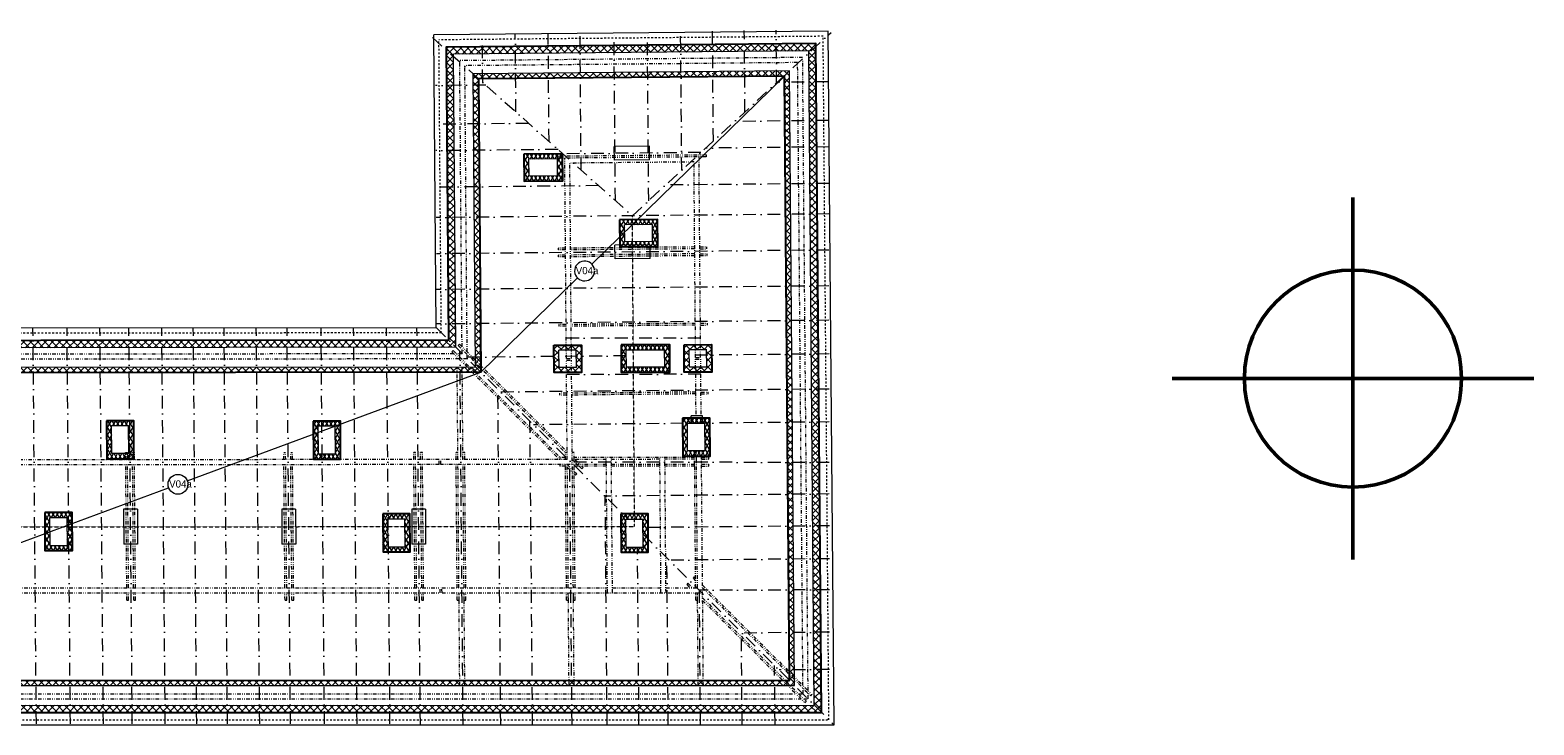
# Model space of a CAD drawing. Extents: x -203270 to -85874, y -56776 to -8137.
# Tile 5 of 5: x -127427 to -85874, y -56219 to -37016. Entities that reach past the tile are written whole.
import ezdxf

# ---------------------------------------------------------------- set-up
doc = ezdxf.new("R2010")
doc.units = 0
doc.header["$MEASUREMENT"] = 0
for name, pattern in [('DGN Style 6', [1.224176, 0.000643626, -0.25745, 0.450538, -0.25745, 0.000643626, -0.25745]), ('Čerchovaná', [670.277762, 352.777767, -176.388884, 0, -141.111112]), ('Čerchovaná se dvěma tečkami S', [250, 100, -40, 15, -40, 15, -40]), ('čárkovaná S', [100, 50, -50])]:
    doc.linetypes.add(name, pattern=pattern)
doc.layers.add('2D kreslení - obecné_Číslo_pera__241', color=9, linetype='Continuous', lineweight=13, true_color=0x808080)
doc.layers.add('2D ČÁRY_Číslo_pera__241', color=9, linetype='Continuous', lineweight=13, true_color=0x808080)
for name, color, linetype, lineweight in [('2D VÝPLNĚ_Číslo_pera__4', 91, 'Continuous', 13), ('2D ČÁRY_Číslo_pera__1', 7, 'Continuous', 15), ('2D ČÁRY_Číslo_pera__2', 1, 'Continuous', 25), ('2D ČÁRY_Číslo_pera__5', 231, 'Continuous', 50), ('hřeben_Číslo_pera__1', 7, 'Continuous', 15), ('komín_Číslo_pera__4', 91, 'Continuous', 13), ('krokve_Číslo_pera__1', 7, 'Continuous', 15), ('POZNÁMKY.TEXT_Číslo_pera__4', 91, 'Continuous', 13), ('vodorovné konstrukce_Číslo_pera__1', 7, 'Continuous', 15), ('zdi_Číslo_pera__7', 7, 'Continuous', 20)]:
    doc.layers.add(name, color=color, linetype=linetype, lineweight=lineweight)
doc.styles.add('GENERATED_STYLE_3', font='txt')
pattern_1 = [(60, (0, 0), (-86.60254, 50), []), (120, (0, 0), (86.60254, 50), [])]
pattern_2 = [(45, (0, 0), (-98.99495, 98.99495), []), (135, (0, 0), (98.99495, 98.99495), [])]

msp = doc.modelspace()

# ---------------------------------------------------------------- hatches: boundary and pattern name
at = {"layer": '2D VÝPLNĚ_Číslo_pera__4', "linetype": 'Continuous'}
h = msp.add_hatch(dxfattribs=at)
h.set_pattern_fill('TEPELNA_IZOLACE_EPS', color=8, style=0, pattern_type=2)
h.set_pattern_definition(pattern_2)
h.paths.add_polyline_path([(-202929.3, -37446.7), (-202872.1, -55878.4), (-170349.8, -55914.9), (-138338.9, -55874.9), (-105556.3, -55878.7), (-105712, -37388.8), (-115928.4, -37484.5), (-115862.3, -45583.4), (-138416.3, -45602.6), (-170479.9, -45653.6), (-192605.2, -45670.6), (-192699.9, -37502.5)], flags=0)
h.paths.add_polyline_path([(-202728.7, -37647.8), (-192897.6, -37701.4), (-192802.9, -45870.7), (-170479.6, -45853.6), (-138416.2, -45802.6), (-115660.7, -45783.3), (-115726.8, -37682.7), (-105910.3, -37590.7), (-105758, -55678.6), (-138339.2, -55674.9), (-170349.5, -55714.9), (-202672.7, -55678.6)], flags=0)
h = msp.add_hatch(dxfattribs=at)
h.set_pattern_fill('TEPELNA_IZOLACE_EPS', color=8, style=0, pattern_type=2)
h.set_pattern_definition(pattern_2)
h.paths.add_polyline_path([(-179981, -51030.9), (-178391, -51029.7), (-178390.8, -51229.7), (-180179.4, -51231.1), (-180215.9, -46551), (-193485, -46561.3), (-193580.3, -38337.7), (-202037.1, -38291.6), (-202034.4, -54989.3), (-170689.5, -55024.3), (-170705.5, -52975.4), (-170855.5, -52975.6), (-170862.5, -52075.6), (-170712.5, -52075.4), (-170718.1, -51365), (-170108.1, -51363.1), (-170102.5, -52075.6), (-169952.5, -52074.5), (-169945.5, -52974.5), (-170095.5, -52974.6), (-170079.5, -55024.6), (-138598.9, -54985.2), (-138615, -52912.8), (-138785, -52912.9), (-138792, -52012.9), (-138622, -52012.8), (-138627.5, -51313.7), (-138007.5, -51312.2), (-138002, -52012.2), (-137832, -52012.1), (-137825, -52912.1), (-137995, -52912.2), (-137978.8, -54985.1), (-106442.3, -54988.5), (-106586, -38287.1), (-115041.2, -38366.3), (-114975, -46472.7), (-128535.4, -46484.3), (-128496.4, -51263.8), (-129237.8, -51264.4), (-129238, -51064.4), (-128698, -51064), (-128736.5, -46344), (-115116.2, -46332.8), (-115182.3, -38227.6), (-106447.2, -38145.8), (-106301.1, -55128.6), (-138117.8, -55125.1), (-138136.1, -52772.4), (-137966.1, -52772.2), (-137970.9, -52152.2), (-138140.9, -52152.4), (-138146.4, -51452.4), (-138487.4, -51452.7), (-138481, -52152.6), (-138651, -52152.8), (-138646.1, -52772.8), (-138476.1, -52772.6), (-138457.8, -55125.1), (-170218.4, -55164.8), (-170236.6, -52834.8), (-170086.6, -52834.6), (-170091.4, -52214.6), (-170241.4, -52214.8), (-170247, -51503.3), (-170577.9, -51503.9), (-170571.4, -52215.2), (-170721.4, -52215.4), (-170716.6, -52835.4), (-170566.6, -52835.2), (-170548.4, -55164.4), (-202174.4, -55129.2), (-202177.1, -38150.8), (-193441.9, -38198.4), (-193346.6, -46421.2), (-180017, -46410.9)], flags=0)
h = msp.add_hatch(dxfattribs=at)
h.set_pattern_fill('TEPELNA_IZOLACE_MINERÁL', color=8, style=0, pattern_type=2)
h.set_pattern_definition(pattern_1)
h.paths.add_polyline_path([(-113784.2, -40444.6), (-113778.1, -41194.6), (-112708.1, -41184.5), (-112714.2, -40434.6)], flags=0)
h.paths.add_polyline_path([(-113643.1, -40583.3), (-112853.1, -40575.9), (-112849.3, -41045.9), (-113639.2, -41053.3)], flags=0)
h = msp.add_hatch(dxfattribs=at)
h.set_pattern_fill('TEPELNA_IZOLACE_MINERÁL', color=8, style=0, pattern_type=2)
h.set_pattern_definition(pattern_1)
h.paths.add_polyline_path([(-110089.3, -42250.1), (-111139.3, -42259.9), (-111133.2, -43009.9), (-110083.2, -43000)], flags=0)
h.paths.add_polyline_path([(-110994.3, -42868.6), (-110998.2, -42398.6), (-110228.2, -42391.4), (-110224.4, -42861.3)], flags=0)
h = msp.add_hatch(dxfattribs=at)
h.set_pattern_fill('TEPELNA_IZOLACE_EPS', color=8, style=0, pattern_type=2)
h.set_pattern_definition(pattern_2)
h.paths.add_polyline_path([(-112194.4, -45721.4), (-112954.4, -45722.1), (-112950.1, -46482.1), (-112190.1, -46481.4)], flags=0)
h.paths.add_polyline_path([(-112330.9, -46341.5), (-112810.9, -46341.9), (-112813.6, -45861.9), (-112333.6, -45861.5)], flags=0)
h = msp.add_hatch(dxfattribs=at)
h.set_pattern_fill('TEPELNA_IZOLACE_MINERÁL', color=8, style=0, pattern_type=2)
h.set_pattern_definition(pattern_1)
h.paths.add_polyline_path([(-111094.4, -45713.7), (-111090.1, -46473.7), (-109750.1, -46474), (-109754.4, -45714)], flags=0)
h.paths.add_polyline_path([(-110950.9, -46333.7), (-110953.6, -45853.7), (-109893.6, -45854), (-109890.9, -46333.9)], flags=0)
h = msp.add_hatch(dxfattribs=at)
h.set_pattern_fill('TEPELNA_IZOLACE_EPS', color=8, style=0, pattern_type=2)
h.set_pattern_definition(pattern_2)
h.paths.add_polyline_path([(-108594.4, -45709.6), (-109354.4, -45710.2), (-109350.1, -46467.9), (-108590.1, -46467.3)], flags=0)
h.paths.add_polyline_path([(-108730.9, -46327.4), (-109210.9, -46327.8), (-109213.6, -45850.1), (-108733.6, -45849.7)], flags=0)
h = msp.add_hatch(dxfattribs=at)
h.set_pattern_fill('TEPELNA_IZOLACE_MINERÁL', color=8, style=0, pattern_type=2)
h.set_pattern_definition(pattern_1)
h.paths.add_polyline_path([(-109399.3, -47740.9), (-109393.3, -48787.9), (-108637, -48787.3), (-108643, -47736.6)], flags=0)
h.paths.add_polyline_path([(-109257.8, -48647.8), (-109262.2, -47880.1), (-108782.2, -47877.4), (-108777.8, -48647.4)], flags=0)
h = msp.add_hatch(dxfattribs=at)
h.set_pattern_fill('TEPELNA_IZOLACE_MINERÁL', color=8, style=0, pattern_type=2)
h.set_pattern_definition(pattern_1)
h.paths.add_polyline_path([(-124564.4, -47810.8), (-125314.4, -47811.5), (-125305.9, -48861.5), (-124555.9, -48860.8)], flags=0)
h.paths.add_polyline_path([(-125167, -48721.3), (-125173.3, -47951.3), (-124703.3, -47950.9), (-124697, -48720.9)], flags=0)
h = msp.add_hatch(dxfattribs=at)
h.set_pattern_fill('TEPELNA_IZOLACE_MINERÁL', color=8, style=0, pattern_type=2)
h.set_pattern_definition(pattern_1)
h.paths.add_polyline_path([(-118854.1, -47826.6), (-119604.1, -47826.5), (-119595.6, -48876.5), (-118845.5, -48876.6)], flags=0)
h.paths.add_polyline_path([(-119456.7, -48736.5), (-119463, -47966.5), (-118993, -47966.5), (-118986.7, -48736.5)], flags=0)
h = msp.add_hatch(dxfattribs=at)
h.set_pattern_fill('TEPELNA_IZOLACE_MINERÁL', color=8, style=0, pattern_type=2)
h.set_pattern_definition(pattern_1)
h.paths.add_polyline_path([(-126263.8, -50346.3), (-127023.8, -50346.2), (-127015.2, -51396.2), (-126255.2, -51396.3)], flags=0)
h.paths.add_polyline_path([(-126876.4, -51256.2), (-126882.7, -50486.2), (-126402.6, -50486.3), (-126396.4, -51256.3)], flags=0)
h = msp.add_hatch(dxfattribs=at)
h.set_pattern_fill('TEPELNA_IZOLACE_MINERÁL', color=8, style=0, pattern_type=2)
h.set_pattern_definition(pattern_1)
h.paths.add_polyline_path([(-116933.1, -50387.3), (-117683.2, -50387.3), (-117674.6, -51437.3), (-116924.6, -51437.3)], flags=0)
h.paths.add_polyline_path([(-117535.7, -51297.3), (-117542, -50527.3), (-117072, -50527.3), (-117065.7, -51297.3)], flags=0)
h = msp.add_hatch(dxfattribs=at)
h.set_pattern_fill('TEPELNA_IZOLACE_MINERÁL', color=8, style=0, pattern_type=2)
h.set_pattern_definition(pattern_1)
h.paths.add_polyline_path([(-110352.9, -50388.1), (-111102.9, -50388), (-111094.3, -51448), (-110344.3, -51448.1)], flags=0)
h.paths.add_polyline_path([(-110955.4, -51308), (-110961.8, -50528), (-110491.8, -50528.1), (-110485.4, -51308.1)], flags=0)

# ---------------------------------------------------------------- linework, layer by layer
at = {"layer": '2D kreslení - obecné_Číslo_pera__241', "color": 8, "linetype": 'Continuous'}
msp.add_circle((-123340.6, -49568.3), 275, dxfattribs=at)
msp.add_arc((-112105.4, -43672.7), 275, 6.25654, 0, dxfattribs=at)
at = {"layer": '2D ČÁRY_Číslo_pera__1', "color": 8, "linetype": 'Continuous'}
for p, q in [((-105374.9, -37045.7), (-116271.2, -37147.7)), ((-116205.1, -45243.7), (-116271.2, -37147.7)), ((-105712, -37388.8), (-115928.4, -37484.5)), ((-105556.3, -55878.7), (-105712, -37388.8)), ((-105213.4, -56218.7), (-105374.9, -37045.7)), ((-115862.3, -45583.4), (-115928.4, -37484.5)), ((-106586, -38287.1), (-115041.2, -38366.3)), ((-114975, -46472.7), (-115041.2, -38366.3)), ((-106442.3, -54988.5), (-106586, -38287.1)), ((-112714.2, -40434.6), (-113784.2, -40444.6)), ((-113778.1, -41194.6), (-113784.2, -40444.6)), ((-112708.1, -41184.5), (-112714.2, -40434.6)), ((-112708.1, -41184.5), (-113778.1, -41194.6)), ((-110089.3, -42250.1), (-111139.3, -42259.9)), ((-111133.2, -43009.9), (-111139.3, -42259.9)), ((-110083.2, -43000), (-110089.3, -42250.1)), ((-110083.2, -43000), (-111133.2, -43009.9)), ((-116205.1, -45243.7), (-138416.6, -45262.6)), ((-115862.3, -45583.4), (-138416.3, -45602.6)), ((-112194.4, -45721.4), (-112954.4, -45722.1)), ((-112950.1, -46482.1), (-112954.4, -45722.1)), ((-112190.1, -46481.4), (-112194.4, -45721.4)), ((-111094.4, -45713.7), (-109754.4, -45714)), ((-111090.1, -46473.7), (-111094.4, -45713.7)), ((-109750.1, -46474), (-109754.4, -45714)), ((-108594.4, -45709.6), (-109354.4, -45710.2)), ((-109350.1, -46467.9), (-109354.4, -45710.2)), ((-108590.1, -46467.3), (-108594.4, -45709.6)), ((-114975, -46472.7), (-128535.4, -46484.3)), ((-112190.1, -46481.4), (-112950.1, -46482.1)), ((-109750.1, -46474), (-111090.1, -46473.7)), ((-108590.1, -46467.3), (-109350.1, -46467.9)), ((-109399.3, -47740.9), (-108643, -47736.6)), ((-109393.3, -48787.9), (-109399.3, -47740.9)), ((-108637, -48787.3), (-108643, -47736.6)), ((-124564.4, -47810.8), (-125314.4, -47811.5)), ((-125305.9, -48861.5), (-125314.4, -47811.5)), ((-124555.9, -48860.8), (-124564.4, -47810.8)), ((-118854.1, -47826), (-119604.1, -47826.6)), ((-119595.6, -48876.6), (-119604.1, -47826.6)), ((-118845.5, -48876), (-118854.1, -47826)), ((-124555.9, -48860.8), (-125305.9, -48861.5)), ((-118845.5, -48876), (-119595.6, -48876.6)), ((-108637, -48787.3), (-109393.3, -48787.9)), ((-127023.8, -50346.2), (-126263.8, -50346.3)), ((-127015.2, -51396.2), (-127023.8, -50346.2)), ((-126255.2, -51396.3), (-126263.8, -50346.3)), ((-117683.2, -50387.3), (-116933.1, -50387.3)), ((-117674.6, -51437.3), (-117683.2, -50387.3)), ((-116924.6, -51437.3), (-116933.1, -50387.3)), ((-111102.9, -50388), (-110352.9, -50388.1)), ((-111094.3, -51448), (-111102.9, -50388)), ((-110344.3, -51448.1), (-110352.9, -50388.1)), ((-127015.2, -51396.2), (-126255.2, -51396.3)), ((-117674.6, -51437.3), (-116924.6, -51437.3)), ((-111094.3, -51448), (-110344.3, -51448.1)), ((-137978.8, -54985.1), (-106442.3, -54988.5)), ((-138339.2, -55874.9), (-105556.3, -55878.7)), ((-138339.2, -56214.9), (-105213.4, -56218.7))]:
    msp.add_line(p, q, dxfattribs=at)
at = {"layer": '2D ČÁRY_Číslo_pera__1', "color": 8, "linetype": 'čárkovaná S'}
for p, q in [((-105513.7, -37187), (-116130.1, -37286.4)), ((-116064, -45383.6), (-116130.1, -37286.4)), ((-105354.6, -56078.7), (-105513.7, -37187)), ((-116064, -45383.6), (-138416.5, -45402.6)), ((-138339.2, -56074.9), (-105354.6, -56078.7))]:
    msp.add_line(p, q, dxfattribs=at)
at = {"layer": '2D ČÁRY_Číslo_pera__2', "color": 8, "linetype": 'Continuous', "flags": 128}
for points in [[(-202929.3, -37446.7), (-202872.1, -55878.4), (-170349.8, -55914.9), (-138439, -55875), (-138339.2, -55874.9), (-105556.3, -55878.7), (-105712, -37388.8), (-115928.4, -37484.5), (-115862.3, -45583.4), (-138416.3, -45602.6), (-170479.9, -45653.6), (-192605.2, -45670.6), (-192699.9, -37502.5)], [(-113784.2, -40444.6), (-113778.1, -41194.6), (-112708.1, -41184.5), (-112714.2, -40434.6)], [(-111139.3, -42259.9), (-111133.2, -43009.9), (-110083.2, -43000), (-110089.3, -42250.1)], [(-112954.4, -45722.1), (-112194.4, -45721.4), (-112190.1, -46481.4), (-112950.1, -46482.1)], [(-111094.4, -45713.7), (-111090.1, -46473.7), (-109750.1, -46474), (-109754.4, -45714)], [(-109354.4, -45710.2), (-108594.4, -45709.6), (-108590.1, -46467.3), (-109350.1, -46467.9)], [(-109399.3, -47740.9), (-109393.3, -48787.9), (-108637, -48787.3), (-108643, -47736.6)], [(-125314.3, -47811.4), (-125305.7, -48861.4), (-124555.7, -48860.8), (-124564.4, -47810.8)], [(-119604.1, -47826.6), (-119595.6, -48876.6), (-118845.5, -48876), (-118854.1, -47826)], [(-127023.8, -50346.2), (-127015.2, -51396.2), (-126255.2, -51396.3), (-126263.8, -50346.3)], [(-117683.2, -50387.3), (-117674.6, -51437.3), (-116924.6, -51437.4), (-116933.2, -50387.4)], [(-111102.9, -50388), (-111094.3, -51448), (-110344.3, -51448.1), (-110352.9, -50388.1)]]:
    msp.add_lwpolyline(points, close=True, dxfattribs=at)
msp.add_lwpolyline([(-137978.8, -54985.1), (-106442.3, -54988.5), (-106586, -38287.1), (-115041.2, -38366.3), (-114975, -46472.7), (-128535.4, -46484.3)], dxfattribs=at)
at = {"layer": '2D ČÁRY_Číslo_pera__241', "color": 8, "linetype": 'Continuous'}
for p, q in [((-106586, -38287.1), (-111908.6, -43480.6)), ((-112302.3, -43864.7), (-114975, -46472.7)), ((-123082.7, -49472.9), (-114975, -46472.7)), ((-137978.8, -54985.1), (-123598.5, -49663.8))]:
    msp.add_line(p, q, dxfattribs=at)
at = {"layer": '2D ČÁRY_Číslo_pera__5', "linetype": 'Continuous'}
for p, q in [((-90874.2, -41646.7), (-90874.2, -51646.7)), ((-95874.2, -46646.7), (-85874.2, -46646.7))]:
    msp.add_line(p, q, dxfattribs=at)
msp.add_circle((-90874.2, -46646.7), 3000, dxfattribs=at)
at = {"layer": 'hřeben_Číslo_pera__1', "color": 8, "linetype": 'DGN Style 6'}
for p, q in [((-110724.9, -50738), (-110784.9, -42146.6)), ((-138251.9, -50742.5), (-110724.9, -50738))]:
    msp.add_line(p, q, dxfattribs=at)
at = {"layer": 'komín_Číslo_pera__4', "color": 8, "linetype": 'Continuous'}
for p, q in [((-112853.1, -40575.9), (-113643.1, -40583.3)), ((-113639.2, -41053.3), (-113643.1, -40583.3)), ((-112849.3, -41045.9), (-112853.1, -40575.9)), ((-112849.3, -41045.9), (-113639.2, -41053.3)), ((-110228.2, -42391.4), (-110998.2, -42398.6)), ((-110994.3, -42868.6), (-110998.2, -42398.6)), ((-110224.4, -42861.3), (-110228.2, -42391.4)), ((-110224.4, -42861.3), (-110994.3, -42868.6)), ((-110950.9, -46333.7), (-110953.6, -45853.7)), ((-110953.6, -45853.7), (-109893.6, -45854)), ((-109890.9, -46333.9), (-109893.6, -45854)), ((-109890.9, -46333.9), (-110950.9, -46333.7)), ((-124703.3, -47950.9), (-125173.3, -47951.3)), ((-125167, -48721.3), (-125173.3, -47951.3)), ((-124697, -48720.9), (-124703.3, -47950.9)), ((-118993, -47966.1), (-119463, -47966.5)), ((-119456.7, -48736.5), (-119463, -47966.5)), ((-118986.7, -48736.1), (-118993, -47966.1)), ((-109262.2, -47880.1), (-108782.2, -47877.4)), ((-109257.8, -48647.8), (-109262.2, -47880.1)), ((-108777.8, -48647.4), (-108782.2, -47877.4)), ((-124697, -48720.9), (-125167, -48721.3)), ((-118986.7, -48736.1), (-119456.7, -48736.5)), ((-108777.8, -48647.4), (-109257.8, -48647.8)), ((-126876.4, -51256.2), (-126882.7, -50486.2)), ((-126882.7, -50486.2), (-126402.6, -50486.3)), ((-126396.4, -51256.3), (-126402.6, -50486.3)), ((-117535.7, -51297.3), (-117542, -50527.3)), ((-117542, -50527.3), (-117072, -50527.3)), ((-117065.7, -51297.3), (-117072, -50527.3)), ((-110955.4, -51308), (-110961.8, -50528)), ((-110961.8, -50528), (-110491.8, -50528.1)), ((-110485.4, -51308.1), (-110491.8, -50528.1)), ((-126876.4, -51256.2), (-126396.4, -51256.3)), ((-117535.7, -51297.3), (-117065.7, -51297.3)), ((-110955.4, -51308), (-110485.4, -51308.1))]:
    msp.add_line(p, q, dxfattribs=at)
at = {"layer": 'krokve_Číslo_pera__1', "color": 8, "linetype": 'Čerchovaná'}
for p, q in [((-116309.2, -37223.3), (-110784.9, -42146.6)), ((-114920.4, -38461), (-114931.3, -37125.4)), ((-114003.7, -39278), (-114021.4, -37113.1)), ((-113087, -40094.9), (-113111.5, -37100.8)), ((-112200.6, -40884.9), (-112231.5, -37088.9)), ((-111253.6, -41728.8), (-111291.6, -37076.2)), ((-110784.9, -42146.6), (-105292.2, -37080.4)), ((-110333.6, -41730.3), (-110371.7, -37063.7)), ((-109420.4, -40888.1), (-109451.8, -37051.3)), ((-108547, -40082.5), (-108571.8, -37039.4)), ((-107673.5, -39276.8), (-107691.9, -37027.5)), ((-106800.1, -38471.2), (-106812, -37015.6)), ((-114838.1, -38534.4), (-116229.2, -38547.4)), ((-105367, -38445.6), (-106786.8, -38458.9)), ((-113649.9, -39593.3), (-116222.8, -39617.4)), ((-105364.8, -39515.7), (-107958.8, -39540)), ((-105363.4, -40245.7), (-108758.4, -40277.5)), ((-112839.3, -40315.7), (-116218.4, -40347.4)), ((-108889.9, -40398.7), (-112706, -40434.5)), ((-111717.7, -41315.3), (-116212.3, -41357.4)), ((-105361.3, -41255.7), (-109864.8, -41297.9)), ((-105359.6, -42095.7), (-116207.2, -42197.4)), ((-105357.6, -43095.8), (-116201.2, -43197.3)), ((-105355.6, -44085.8), (-116195.3, -44187.3)), ((-127252.7, -56191.3), (-127346.8, -45252.9)), ((-126312.7, -56191.5), (-126406.8, -45251.1)), ((-125402.6, -56191.6), (-125496.8, -45249.3)), ((-124602.6, -56191.8), (-124696.8, -45247.8)), ((-123692.6, -56191.9), (-123786.8, -45246)), ((-122822.5, -56192.1), (-122916.7, -45244.3)), ((-121972.5, -56192.2), (-122066.7, -45242.6)), ((-121082.5, -56192.4), (-121176.7, -45240.9)), ((-120232.4, -56192.5), (-120326.7, -45239.2)), ((-119292.4, -56192.7), (-119386.7, -45237.3)), ((-118392.4, -56192.9), (-118486.7, -45235.6)), ((-117482.3, -56193), (-117576.6, -45233.8)), ((-116642.3, -56193.2), (-116736.6, -45232.2)), ((-116199.9, -45242), (-110907.3, -50528)), ((-105353.7, -45035.8), (-116189.5, -45137.3)), ((-108902.5, -45528.6), (-112612.6, -45531.8)), ((-115462.3, -56193.4), (-115550.9, -45890.2)), ((-110952.7, -46018.3), (-115381.1, -46059.8)), ((-105351.8, -45965.8), (-109038.7, -46000.4)), ((-108894.4, -46528.6), (-112604.5, -46531.8)), ((-114422.2, -56193.6), (-114501.9, -46937.9)), ((-105349.8, -46935.9), (-114418.9, -47020.8)), ((-113542.2, -56193.7), (-113614.2, -47824.5)), ((-105348, -47845.9), (-113516.2, -47922.4)), ((-112452.1, -56193.9), (-112514.7, -48922.6)), ((-105345.7, -48965.9), (-112483.1, -48954.1)), ((-105344, -49835.9), (-111542.1, -49894)), ((-111482.1, -56194.1), (-111536.3, -49899.9)), ((-105342.2, -50716), (-110489.8, -50764.2)), ((-110488.4, -50946.5), (-105233.1, -56195.2)), ((-110602.1, -56194.2), (-110644.1, -51308.1)), ((-109792, -56194.4), (-109831.5, -51602.5)), ((-105340.4, -51626), (-109798.7, -51667.7)), ((-105338.6, -52486), (-108936.5, -52496.4)), ((-108902, -56194.5), (-108933.8, -52499.1)), ((-107752, -56194.7), (-107773.8, -53657.7)), ((-105336.3, -53656), (-107752.8, -53678.7)), ((-106841.9, -56194.9), (-106855.9, -54574.5)), ((-105334.2, -54686.1), (-106731, -54699.1))]:
    msp.add_line(p, q, dxfattribs=at)
at = {"layer": 'vodorovné konstrukce_Číslo_pera__1', "color": 8, "linetype": 'Čerchovaná se dvěma tečkami S'}
for p, q in [((-106080.4, -37772.3), (-115555.4, -37861.1)), ((-105929.8, -55270.4), (-106080.4, -37772.3)), ((-115490.8, -45768.1), (-115555.4, -37861.1)), ((-106219.2, -37913.6), (-115414.2, -37999.7)), ((-115349.6, -45909.1), (-115414.2, -37999.7)), ((-106071.1, -55129.3), (-106219.2, -37913.6)), ((-108746.9, -40467.4), (-112857.5, -40505.9)), ((-112857.5, -40505.9), (-112857, -40555.9)), ((-108746.4, -40517.4), (-112857, -40555.9)), ((-112608.1, -46091), (-112653.3, -40554)), ((-109082.3, -40660.5), (-112512.1, -40692.7)), ((-112468.1, -46089.8), (-112512.1, -40692.7)), ((-109038.2, -46061.8), (-109082.3, -40660.5)), ((-108898.2, -46060.7), (-108943.4, -40519.2)), ((-108746.9, -40467.4), (-108746.4, -40517.4)), ((-112633.8, -43042.4), (-112833.8, -43042.2)), ((-112833.8, -43042.2), (-112833.8, -43092.2)), ((-112633.8, -43092.4), (-112833.8, -43092.2)), ((-109063.1, -43010.5), (-112493, -43042.6)), ((-109062.7, -43060.5), (-112492.5, -43092.6)), ((-109061.5, -43200.5), (-112491.4, -43232.6)), ((-108923.2, -43059.2), (-108723.2, -43059.4)), ((-108923.1, -43009.2), (-108723.1, -43009.4)), ((-108921.6, -43199.2), (-108721.6, -43199.4)), ((-108723.2, -43059.4), (-108723.1, -43009.4)), ((-108721.6, -43249.4), (-108721.6, -43199.4)), ((-112832.2, -43232.2), (-112832.3, -43282.2)), ((-112632.3, -43282.4), (-112832.3, -43282.2)), ((-112632.2, -43232.4), (-112832.2, -43232.2)), ((-109061.1, -43250.5), (-112491, -43282.6)), ((-108921.6, -43249.2), (-108721.6, -43249.4)), ((-112816.5, -45152.2), (-112816.6, -45202.2)), ((-112616.6, -45202.4), (-112816.6, -45202.2)), ((-112616.5, -45152.4), (-112816.5, -45152.2)), ((-109045.9, -45120.4), (-112475.7, -45152.5)), ((-109045.4, -45170.4), (-112475.3, -45202.5)), ((-108905.9, -45119.1), (-108705.9, -45119.3)), ((-108905.9, -45169.1), (-108705.9, -45169.3)), ((-108705.9, -45169.3), (-108705.9, -45119.3)), ((-115561.6, -45697.5), (-115596.9, -45732.8)), ((-115561.6, -45697.5), (-112587, -48668.3)), ((-115716, -45963.3), (-138526.5, -45982.8)), ((-115576, -46103.2), (-138526.4, -46122.8)), ((-115736.3, -45872.4), (-115771.6, -45907.8)), ((-115771.6, -45907.8), (-112794.9, -48880.8)), ((-115736.3, -45872.4), (-112774.9, -48830.2)), ((-115489.2, -45963.1), (-115645.3, -45963.3)), ((-115596.9, -45732.8), (-112636, -48690)), ((-115348.1, -46103), (-115505.3, -46103.1)), ((-115489.2, -45963.1), (-115490.2, -45839.4)), ((-115348.1, -46103), (-115349.1, -45980.4)), ((-112608.1, -46091), (-112468.1, -46089.8)), ((-109038.2, -46061.8), (-108898.2, -46060.7)), ((-109037.8, -46111.8), (-108897.8, -46110.7)), ((-109023.3, -47880.3), (-109037.8, -46111.8)), ((-108883.4, -47877.7), (-108897.8, -46110.7)), ((-115605.4, -48883.2), (-115626.2, -46333.7)), ((-115465.4, -48883.1), (-115486.2, -46332.6)), ((-112607.7, -46141), (-112467.7, -46139.8)), ((-112585.3, -48880.7), (-112607.7, -46141)), ((-112416.3, -52427.9), (-112467.7, -46139.8)), ((-112801, -47052.1), (-112801.1, -47102.1)), ((-112601.1, -47102.3), (-112801.1, -47102.1)), ((-112601, -47052.3), (-112801, -47052.1)), ((-109030.4, -47020.3), (-112460.2, -47052.5)), ((-109030, -47070.3), (-112459.8, -47102.5)), ((-108890.4, -47019), (-108690.4, -47019.3)), ((-108890.4, -47069), (-108690.4, -47069.3)), ((-108690.4, -47069.3), (-108690.4, -47019.3)), ((-116124.9, -48883.7), (-138410.1, -48902.6)), ((-116123.8, -49023.7), (-138409.9, -49042.6)), ((-124786.1, -48691.4), (-124736.2, -48691.1)), ((-124785, -48891.4), (-124786.1, -48691.4)), ((-124755, -52426.9), (-124784.2, -49031.4)), ((-124735, -48891.1), (-124736.2, -48691.1)), ((-124705, -52426.4), (-124734.2, -49031)), ((-124596.2, -48690.3), (-124546.2, -48690)), ((-124595, -48890.3), (-124596.2, -48690.3)), ((-124565, -52426.5), (-124594.2, -49030.9)), ((-124545, -48890), (-124546.2, -48690)), ((-124515, -52426), (-124544.2, -49030.4)), ((-120416, -48687.7), (-120366, -48687.4)), ((-120414.9, -48887.7), (-120416, -48687.7)), ((-120384.8, -52427.4), (-120414.1, -49027.7)), ((-120364.9, -48887.4), (-120366, -48687.4)), ((-120334.8, -52427), (-120364.1, -49027.3)), ((-120226, -48686.6), (-120176, -48686.3)), ((-120224.9, -48886.6), (-120226, -48686.6)), ((-120194.8, -52427), (-120224.1, -49027.1)), ((-120174.9, -48886.3), (-120176, -48686.3)), ((-120144.8, -52426.5), (-120174.1, -49026.7)), ((-116825.9, -48684.6), (-116775.9, -48684.4)), ((-116824.8, -48884.6), (-116825.9, -48684.6)), ((-116794.7, -52427.8), (-116824, -49024.6)), ((-116774.8, -48884.4), (-116775.9, -48684.4)), ((-116744.7, -52427.4), (-116774, -49024.2)), ((-116635.9, -48683.6), (-116585.9, -48683.3)), ((-116634.8, -48883.6), (-116635.9, -48683.6)), ((-116604.7, -52427.4), (-116634, -49024.1)), ((-116584.8, -48883.3), (-116585.9, -48683.3)), ((-116554.7, -52426.9), (-116584, -49023.7)), ((-116123.8, -49023.7), (-116124.9, -48883.7)), ((-112585.3, -48880.7), (-116074.9, -48883.6)), ((-116073.8, -49023.6), (-116074.9, -48883.6)), ((-111504.1, -49019.7), (-116073.8, -49023.6)), ((-115656.2, -48683.3), (-115606.2, -48683)), ((-115655, -48883.3), (-115656.2, -48683.3)), ((-115626.4, -52427.5), (-115654.2, -49023.3)), ((-115605, -48883), (-115606.2, -48683)), ((-115576.4, -52427.5), (-115604.2, -49023.2)), ((-115466.2, -48682.2), (-115416.2, -48681.9)), ((-115465, -48882.2), (-115466.2, -48682.2)), ((-115436.4, -52427.5), (-115464.2, -49023.1)), ((-115415, -48881.9), (-115416.2, -48681.9)), ((-115386.4, -52427.5), (-115414.2, -49023.1)), ((-112786.5, -48830.2), (-112786.6, -48880.2)), ((-112635.2, -48830.3), (-112786.5, -48830.2)), ((-112785, -49020.2), (-112785, -49070.2)), ((-112636.1, -48680.7), (-112586.1, -48680.4)), ((-112634.9, -48880.7), (-112636.1, -48680.7)), ((-112606.3, -52427.8), (-112634.2, -49020.7)), ((-112556.3, -52427.8), (-112584.2, -49020.7)), ((-112584.2, -49020.7), (-112443, -49161.6)), ((-112446.1, -48679.6), (-112396.1, -48679.3)), ((-111505.3, -48879.7), (-112445.3, -48880.5)), ((-112445.3, -48880.5), (-112305.2, -49020.4)), ((-112394.9, -48879.3), (-112396.1, -48679.3)), ((-109065.1, -48827.7), (-112395.2, -48830.5)), ((-112366.3, -52427.9), (-112394.1, -49020.5)), ((-112374.6, -48880.5), (-112234.5, -49020.4)), ((-111475.2, -52568), (-111505.7, -48829.7)), ((-111335.2, -52568), (-111365.7, -48829.6)), ((-110025.2, -48878.5), (-111365.3, -48879.6)), ((-110024.1, -49018.5), (-111364.1, -49019.6)), ((-109995.1, -52568.1), (-110025.6, -48828.5)), ((-109855.1, -52568.2), (-109885.6, -48828.4)), ((-109064.9, -48877.7), (-109885.2, -48878.4)), ((-109064.1, -49017.7), (-109884.1, -49018.4)), ((-109066, -48676.9), (-109016, -48676.6)), ((-109064.1, -49017.7), (-109066, -48676.9)), ((-109036.2, -52428.7), (-109064.1, -49017.7)), ((-108986.2, -52428.3), (-109017.1, -48647.6)), ((-109014.9, -48876.6), (-109016, -48676.6)), ((-108824.2, -55128.3), (-108877.1, -48647.5)), ((-108875.7, -48876.3), (-108675.7, -48876.5)), ((-108875.6, -48826.3), (-108675.6, -48826.5)), ((-108874.1, -49016.3), (-108674.1, -49016.5)), ((-108675.7, -48876.5), (-108675.6, -48826.5)), ((-108674.1, -49066.5), (-108674.1, -49016.5)), ((-112633.7, -49070.3), (-112785, -49070.2)), ((-112583.6, -49091.9), (-112442.4, -49232.9)), ((-111503.7, -49069.7), (-112393.7, -49070.5)), ((-112392.6, -49212), (-112321.3, -49283.2)), ((-112392, -49283.2), (-112356.6, -49318.6)), ((-112321.3, -49283.2), (-112356.6, -49318.6)), ((-112255.2, -49070.4), (-112181.9, -49143.6)), ((-112184.5, -49070.3), (-112146.6, -49108.2)), ((-112146.6, -49108.2), (-112181.9, -49143.6)), ((-110023.7, -49068.5), (-111363.7, -49069.6)), ((-109063.7, -49067.7), (-109883.7, -49068.4)), ((-108874.1, -49066.3), (-108674.1, -49066.5)), ((-109248.4, -52305.2), (-109283.7, -52340.6)), ((-109283.7, -52340.6), (-109196, -52428.2)), ((-109248.4, -52305.2), (-109125.3, -52428.2)), ((-109073.7, -52130.4), (-109109.1, -52165.7)), ((-109109.1, -52165.7), (-109037.8, -52236.9)), ((-109073.7, -52130.4), (-109038.4, -52165.7)), ((-138342.8, -52424.9), (-116096, -52427.4)), ((-138342.8, -52564.9), (-116094.9, -52567.4)), ((-124753.1, -52768.5), (-124754.2, -52568.5)), ((-124753.1, -52768.5), (-124703.1, -52768.2)), ((-124703.1, -52768.2), (-124704.2, -52568.2)), ((-124563.1, -52767.4), (-124564.2, -52567.4)), ((-124563.1, -52767.4), (-124513.1, -52767.1)), ((-124513.1, -52767.1), (-124514.2, -52567.1)), ((-120382.9, -52769), (-120384, -52569)), ((-120382.9, -52769), (-120332.9, -52768.7)), ((-120332.9, -52768.7), (-120334, -52568.7)), ((-120192.9, -52767.9), (-120194, -52567.9)), ((-120192.9, -52767.9), (-120142.9, -52767.6)), ((-120142.9, -52767.6), (-120144, -52567.7)), ((-116792.8, -52769.4), (-116793.9, -52569.4)), ((-116792.8, -52769.4), (-116742.8, -52769.1)), ((-116742.8, -52769.1), (-116743.9, -52569.1)), ((-116602.8, -52768.3), (-116603.9, -52568.3)), ((-116602.8, -52768.3), (-116552.8, -52768.1)), ((-116552.8, -52768.1), (-116553.9, -52568.1)), ((-116094.9, -52567.4), (-116096, -52427.4)), ((-116044.9, -52567.4), (-116046, -52427.4)), ((-116046, -52427.4), (-111476.3, -52428)), ((-116044.9, -52567.4), (-108845.1, -52568.3)), ((-115624.5, -52769.1), (-115625.6, -52569.1)), ((-115624.5, -52769.1), (-115574.5, -52768.8)), ((-115574.5, -52768.8), (-115575.6, -52568.8)), ((-115554.4, -55131.7), (-115575.3, -52567.5)), ((-115434.5, -52768), (-115435.6, -52568)), ((-115414.4, -55130.6), (-115435.3, -52567.5)), ((-115434.5, -52768), (-115384.5, -52767.8)), ((-115384.5, -52767.8), (-115385.6, -52567.8)), ((-112604.4, -52769.5), (-112605.5, -52569.5)), ((-112604.4, -52769.5), (-112554.4, -52769.2)), ((-112554.4, -52769.2), (-112555.5, -52569.2)), ((-112534.5, -55107.1), (-112555.2, -52567.8)), ((-112414.4, -52768.4), (-112415.5, -52568.4)), ((-112394.5, -55105.9), (-112415.2, -52567.9)), ((-112414.4, -52768.4), (-112364.4, -52768.1)), ((-112364.4, -52768.1), (-112365.5, -52568.1)), ((-111336.3, -52428), (-109996.2, -52428.1)), ((-109856.2, -52428.2), (-108986.2, -52428.3)), ((-109055.8, -52568.2), (-109035.3, -52588.7)), ((-109034.3, -52770.3), (-109035.4, -52568.2)), ((-109034.3, -52770.3), (-108984.3, -52770)), ((-108984.3, -52770), (-108985.4, -52570)), ((-108964.2, -55128.3), (-108985.1, -52568.3)), ((-108846.8, -52357), (-105823.1, -55376.9)), ((-108846.2, -52428.3), (-105858.5, -55412.3)), ((-108843.9, -52709.2), (-105980.4, -55569.3)), ((-108843.3, -52780.5), (-106015.7, -55604.6)), ((-106069.1, -55358.6), (-106070.4, -55200.6)), ((-138457.8, -55355.1), (-106262.1, -55358.6)), ((-138457.8, -55495.1), (-106121.9, -55498.6)), ((-106191.3, -55358.6), (-106069.1, -55358.6)), ((-106051.1, -55498.6), (-105927.9, -55498.6)), ((-106015.7, -55604.6), (-105980.4, -55569.3)), ((-105927.9, -55498.6), (-105929.2, -55341.6)), ((-105858.5, -55412.3), (-105823.1, -55376.9))]:
    msp.add_line(p, q, dxfattribs=at)
at = {"layer": 'zdi_Číslo_pera__7', "color": 8, "linetype": 'Continuous'}
for p, q in [((-105910.3, -37590.7), (-115726.8, -37682.7)), ((-115660.7, -45783.3), (-115726.8, -37682.7)), ((-105758, -55678.6), (-105910.3, -37590.7)), ((-106447.2, -38145.8), (-115182.3, -38227.6)), ((-115116.2, -46332.8), (-115182.3, -38227.6)), ((-106301.1, -55128.6), (-106447.2, -38145.8)), ((-110315.5, -40222.1), (-111285.9, -40231.2)), ((-111282.8, -40611.2), (-111285.9, -40231.2)), ((-110313.4, -40602.1), (-110315.5, -40222.1)), ((-110313.4, -40602.1), (-111282.8, -40611.2)), ((-110296.5, -42952), (-111266.8, -42961.1)), ((-111263.7, -43341.1), (-111266.8, -42961.1)), ((-110294.3, -43332), (-110296.5, -42952)), ((-110294.3, -43332), (-111263.7, -43341.1)), ((-115660.7, -45783.3), (-138416.2, -45802.6)), ((-112333.6, -45861.5), (-112813.6, -45861.9)), ((-112810.9, -46341.9), (-112813.6, -45861.9)), ((-112330.9, -46341.5), (-112333.6, -45861.5)), ((-109210.9, -46330.1), (-109213.6, -45850.1)), ((-108731.3, -45849.7), (-109211.3, -45850.1)), ((-108730.9, -46327.4), (-108733.7, -45847.4)), ((-115116.2, -46332.8), (-128736.5, -46344.5)), ((-112330.9, -46341.5), (-112810.9, -46341.9)), ((-108730.9, -46327.4), (-109210.9, -46327.8)), ((-108843.3, -47677.5), (-109163.3, -47677.7)), ((-109162.2, -47879.5), (-109163.3, -47677.7)), ((-108842.2, -47877.5), (-108843.3, -47677.5)), ((-108842.2, -47877.5), (-109162.2, -47879.5)), ((-124462.4, -50254.9), (-124842.4, -50255.7)), ((-124842.4, -50255.7), (-124836.9, -51226)), ((-124462.4, -50254.9), (-124456.9, -51224.3)), ((-120092.2, -50254.2), (-120472.2, -50254.9)), ((-120472.2, -50254.9), (-120466.7, -51225.3)), ((-120092.2, -50254.2), (-120086.7, -51223.6)), ((-116502.1, -50253.6), (-116882.1, -50254.4)), ((-116882.1, -50254.4), (-116876.6, -51224.7)), ((-116502.1, -50253.6), (-116496.6, -51223)), ((-124456.9, -51224.3), (-124836.9, -51226)), ((-120086.7, -51223.6), (-120466.7, -51225.3)), ((-116496.6, -51223), (-116876.6, -51224.7)), ((-138117.8, -55125.1), (-106301.1, -55128.6)), ((-138339.2, -55674.9), (-105758, -55678.6))]:
    msp.add_line(p, q, dxfattribs=at)

# ---------------------------------------------------------------- texts
at = {"layer": 'POZNÁMKY.TEXT_Číslo_pera__4', "color": 8, "linetype": 'Continuous', "char_height": 200, "attachment_point": 7, "style": 'GENERATED_STYLE_3'}
for insert in [(-112348.6, -43765.2), (-123583.8, -49660.9)]:
    msp.add_mtext('{V04a}', dxfattribs=dict(at, insert=insert))

doc.saveas('drawing.dxf')
